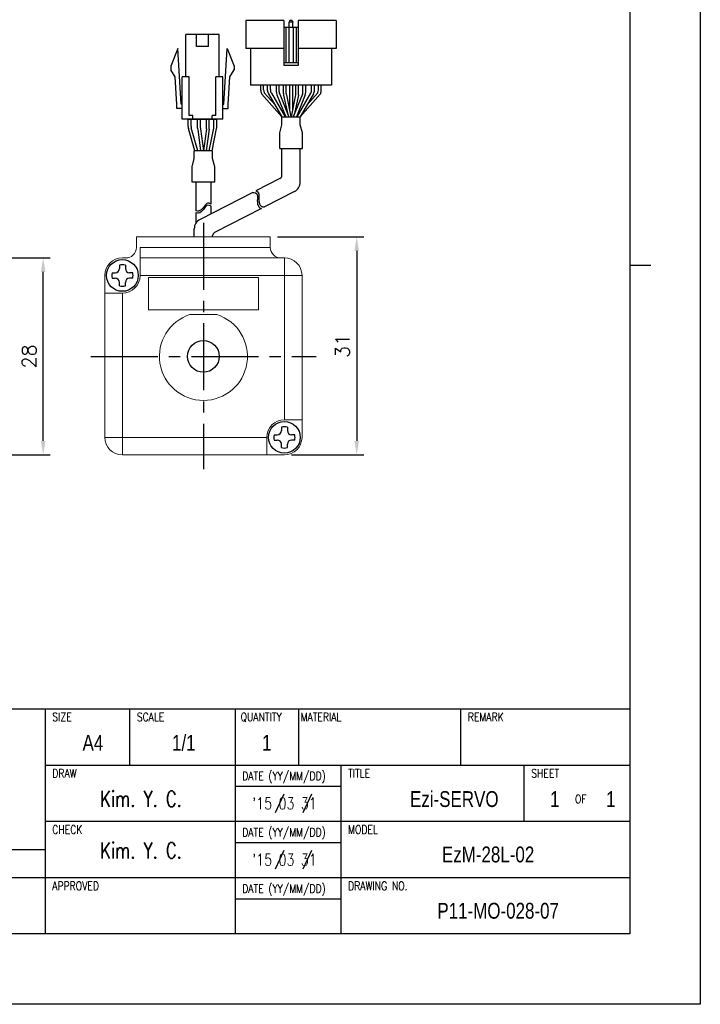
# Model space of a CAD drawing. Header units: millimetres. Extents: x 0 to 297, y 0 to 210.
# Tile 3 of 4: x 200 to 297, y 0 to 140. Entities that reach past the tile are written whole.
import ezdxf

# ---------------------------------------------------------------- set-up
doc = ezdxf.new("R2010")
doc.units = ezdxf.units.MM
doc.header["$PDSIZE"] = -1
doc.linetypes.add('CENTER2', pattern=[28.575, 19.05, -3.175, 3.175, -3.175])
doc.layers.add('DIM', color=3, linetype='Continuous')
doc.layers.add('SHEET', color=1, linetype='Continuous')
doc.styles.add('SHB', font='romans.shx', dxfattribs={"width": 0.75, "bigfont": 'whgtxt.shx'})
doc.styles.add('SHEET1', font='ROMANS.SHX', dxfattribs={"width": 0.8, "height": 3})
doc.styles.add('SHEET2', font='txt', dxfattribs={"width": 0.8, "height": 3})
doc.styles.get("Standard").update_dxf_attribs({"font": 'txt.shx', "bigfont": 'whgtxt.shx'})
doc.dimstyles.new('ISO-25', dxfattribs={"dimtxt": 2.5, "dimasz": 2.5, "dimexe": 1.25, "dimexo": 0.625, "dimtad": 1, "dimtxsty": 'Standard', "dimcen": 2.5, "dimadec": 0, "dimazin": 0, "dimtfac": 1, "dimtmove": 0, "dimatfit": 3, "dimfxl": 0, "dimarcsym": 0})

# ---------------------------------------------------------------- blocks, each defined once
blk = doc.blocks.new('*D17')
at = {"color": 8, "lineweight": -2}
for p, q in [((236.95, 109.05), (249.21, 109.05)), ((248.21, 107.05), (248.21, 80.05)), ((238.95, 78.05), (249.21, 78.05))]:
    blk.add_line(p, q, dxfattribs=at)
at = {"color": 8}
for points in [[(247.88, 107.05), (248.54, 107.05), (248.21, 109.05)], [(247.88, 80.05), (248.54, 80.05), (248.21, 78.05)]]:
    blk.add_solid(points, dxfattribs=at)
at = {"layer": 'Defpoints', "color": 0}
for p in [(235.95, 109.05), (237.95, 78.05), (248.21, 78.05)]:
    blk.add_point(p, dxfattribs=at)
at = {"color": 3, "insert": (246.21, 93.55), "char_height": 2, "attachment_point": 5, "rotation": 90}
blk.add_mtext('\\A1;31', dxfattribs=at)
blk = doc.blocks.new('*D55')
at = {"color": 8, "lineweight": -2}
for p, q in [((194.89, 106.05), (204.69, 106.05)), ((203.69, 80.05), (203.69, 104.05)), ((194.89, 78.05), (204.69, 78.05))]:
    blk.add_line(p, q, dxfattribs=at)
at = {"color": 8}
for points in [[(203.36, 104.05), (204.03, 104.05), (203.69, 106.05)], [(203.36, 80.05), (204.03, 80.05), (203.69, 78.05)]]:
    blk.add_solid(points, dxfattribs=at)
at = {"layer": 'Defpoints', "color": 0}
for p in [(193.89, 106.05), (203.69, 106.05), (193.89, 78.05)]:
    blk.add_point(p, dxfattribs=at)
at = {"color": 3, "insert": (201.69, 92.05), "char_height": 2, "attachment_point": 5, "rotation": 90}
blk.add_mtext('\\A1;28', dxfattribs=at)

msp = doc.modelspace()

# ---------------------------------------------------------------- linework, layer by layer
for p, q in [((232.4869, 139.7844), (232.4869, 135.7844)), ((237.8869, 139.7844), (232.4869, 139.7844)), ((237.8869, 139.7844), (237.8869, 133.3844)), ((239.8869, 138.7844), (237.8869, 138.7844)), ((238.1369, 138.7844), (238.1369, 133.7844)), ((238.5869, 138.7844), (238.5869, 133.7844)), ((238.7369, 139.7844), (238.6369, 139.5344)), ((238.6369, 138.7844), (238.6369, 139.5344)), ((239.1369, 139.5344), (238.6369, 139.5344)), ((239.0369, 139.7844), (238.7369, 139.7844)), ((239.0369, 139.7844), (239.1369, 139.5344)), ((239.1369, 138.7844), (239.1369, 139.5344)), ((239.1869, 138.7844), (239.1869, 133.7844)), ((239.6369, 138.7844), (239.6369, 133.7844)), ((239.8869, 139.7844), (239.8869, 133.3844)), ((223.9419, 131.7794), (223.9419, 137.7794)), ((225.4669, 136.0794), (225.4669, 137.7794)), ((227.1669, 136.0794), (227.1669, 137.7794)), ((228.6919, 131.7794), (228.6919, 137.7794)), ((222.8169, 135.7794), (221.8169, 133.2794)), ((223.2919, 127.8794), (222.8169, 135.7794)), ((229.3419, 127.8794), (229.8169, 135.7794)), ((229.8169, 135.7794), (230.8169, 133.2794)), ((237.8869, 135.7844), (232.4869, 135.7844)), ((233.1369, 135.7844), (233.1369, 130.5844)), ((245.2869, 135.7844), (239.8869, 135.7844)), ((244.6369, 135.7844), (244.6369, 130.5844)), ((221.8169, 133.2794), (221.8169, 132.7794)), ((230.8169, 133.2794), (230.8169, 132.7794)), ((239.8869, 133.7844), (237.8869, 133.7844)), ((239.8869, 133.3844), (237.8869, 133.3844)), ((222.4555, 131.7934), (221.8169, 132.7794)), ((222.693, 127.8434), (222.4555, 131.7934)), ((223.4419, 125.7794), (223.4419, 131.7794)), ((224.4419, 126.2794), (224.4419, 131.7794)), ((228.1919, 126.2794), (228.1919, 131.7794)), ((229.1919, 125.7794), (229.1919, 131.7794)), ((229.9409, 127.8434), (230.1784, 131.7934)), ((230.1784, 131.7934), (230.8169, 132.7794)), ((244.6369, 130.5844), (233.1369, 130.5844)), ((242.2073, 130.5844), (235.5573, 130.5844)), ((238.6823, 130.5844), (238.6823, 127.0259)), ((239.0823, 130.5844), (239.0823, 127.0259)), ((222.6919, 127.2794), (222.6919, 127.8794)), ((229.9419, 127.2794), (229.9419, 127.8794)), ((224.9419, 125.7794), (224.9419, 126.2794)), ((227.6919, 125.7794), (227.6919, 126.2794)), ((224.2888, 124.7203), (224.2888, 125.7794)), ((224.2888, 125.7794), (228.3451, 125.7794)), ((224.6888, 124.7757), (224.6888, 125.7794)), ((225.6359, 121.2794), (224.7264, 124.5042)), ((227.9451, 124.6802), (227.9451, 125.7794)), ((228.3451, 124.6395), (228.3451, 125.7794)), ((225.2203, 121.2794), (224.3264, 124.4489)), ((227.2681, 121.2794), (227.9247, 124.4792)), ((227.6764, 121.2794), (228.3247, 124.4385)), ((237.5869, 117.7844), (237.5869, 121.5922)), ((237.5869, 121.5922), (240.1869, 121.5922)), ((240.1869, 116.8063), (240.1869, 121.5922)), ((225.3724, 116.7872), (225.3724, 112.7584)), ((227.5224, 116.7872), (227.5224, 113.6663)), ((237.3149, 117.3394), (233.8686, 115.5739)), ((233.4547, 115.3618), (225.9635, 111.5241)), ((239.3708, 115.4713), (235.1147, 113.2909)), ((227.5224, 113.3791), (227.5224, 112.3228)), ((225.3724, 112.4712), (225.3724, 110.9793)), ((234.6868, 113.0717), (228.0194, 109.6561)), ((225.1474, 109.0481), (225.1474, 110.1891)), ((227.7474, 109.0481), (227.7474, 109.2111))]:
    msp.add_line(p, q)
at = {"color": 0}
for p, q in [((245.2869, 139.7844), (239.8869, 139.7844)), ((245.2869, 139.7844), (245.2869, 135.7844)), ((234.5976, 129.8117), (234.5976, 130.5844)), ((234.9976, 129.9202), (234.9976, 130.5844)), ((235.5573, 129.8478), (235.5573, 130.5844)), ((235.9573, 129.9563), (235.9573, 130.5844)), ((236.8073, 129.5875), (236.8073, 130.5844)), ((237.2073, 129.6646), (237.2073, 130.5844)), ((237.8073, 129.3944), (237.8073, 130.5844)), ((238.2073, 129.4164), (238.2073, 130.5844)), ((239.5573, 129.4164), (239.5573, 130.5844)), ((239.9573, 129.394), (239.9573, 130.5844)), ((240.5665, 129.6646), (240.5665, 130.5844)), ((240.9665, 129.5875), (240.9665, 130.5844)), ((241.8073, 129.9563), (241.8073, 130.5844)), ((242.2073, 129.8478), (242.2073, 130.5844)), ((242.7762, 129.9202), (242.7762, 130.5844)), ((243.1762, 129.8117), (243.1762, 130.5844)), ((235.6944, 129.3424), (237.6026, 126.0844)), ((236.0944, 129.4509), (238.0662, 126.0844)), ((236.8789, 129.2158), (238.1326, 126.0844)), ((237.2789, 129.2929), (238.5635, 126.0844)), ((240.4949, 129.2929), (239.2103, 126.0844)), ((240.8949, 129.2158), (239.6412, 126.0844)), ((241.6701, 129.4509), (239.6984, 126.0844)), ((242.0701, 129.3424), (240.1619, 126.0844)), ((237.587, 126.0844), (240.1866, 126.0844)), ((237.587, 124.9601), (237.587, 126.0844)), ((240.1866, 124.9601), (240.1866, 126.0844)), ((225.627, 124.4821), (225.627, 125.7794)), ((226.027, 124.5086), (226.027, 125.7794)), ((226.877, 124.5086), (226.877, 125.7794)), ((227.277, 124.4821), (227.277, 125.7794)), ((237.277, 123.7978), (237.587, 124.9601)), ((240.4968, 123.7971), (240.1866, 124.9601)), ((225.6357, 124.3503), (226.0439, 121.2794)), ((226.0357, 124.3768), (226.4475, 121.2794)), ((226.8683, 124.3768), (226.4565, 121.2794)), ((227.2683, 124.3503), (226.8601, 121.2794)), ((237.277, 121.5922), (237.277, 123.7978)), ((240.4968, 121.5922), (240.4968, 123.7971)), ((227.7473, 121.2794), (225.1476, 121.2794)), ((225.1476, 120.155), (225.1476, 121.2794)), ((227.7473, 120.155), (227.7473, 121.2794)), ((237.277, 121.5922), (240.4968, 121.5922)), ((224.8374, 118.9921), (225.1476, 120.155)), ((224.8374, 116.7872), (224.8374, 118.9921)), ((228.0573, 118.9927), (227.7473, 120.155)), ((228.0573, 116.7872), (228.0573, 118.9927)), ((228.0573, 116.7872), (224.8374, 116.7872)), ((233.4547, 115.3618), (233.606, 115.3495)), ((233.606, 115.3495), (233.8413, 115.2798)), ((233.8413, 115.2798), (234.0118, 115.153)), ((233.8686, 115.5739), (234.0444, 115.5218)), ((234.0118, 115.153), (234.0855, 115.0125)), ((234.0444, 115.5218), (234.2149, 115.395)), ((234.0855, 115.0125), (234.1176, 114.8405)), ((234.1176, 114.8405), (234.1218, 114.6448)), ((234.2149, 115.395), (234.2886, 115.2546)), ((234.2886, 115.2546), (234.3206, 115.0825)), ((234.3249, 114.8868), (234.3154, 114.6752)), ((234.3206, 115.0825), (234.3249, 114.8868)), ((226.5696, 113.3699), (226.4475, 113.2113)), ((226.6866, 113.5229), (226.5696, 113.3699)), ((226.804, 113.6566), (226.6866, 113.5229)), ((226.804, 113.3694), (226.6866, 113.2356)), ((226.9268, 113.7577), (226.804, 113.6566)), ((226.9268, 113.4705), (226.804, 113.3694)), ((227.0602, 113.8125), (226.9268, 113.7577)), ((227.0602, 113.5252), (226.9268, 113.4705)), ((227.253, 113.8011), (227.0602, 113.8125)), ((227.253, 113.5139), (227.0602, 113.5252)), ((227.4577, 113.7122), (227.253, 113.8011)), ((227.4577, 113.425), (227.253, 113.5139)), ((227.5224, 113.6663), (227.4577, 113.7122)), ((227.5224, 113.3791), (227.4577, 113.425)), ((234.1123, 114.4332), (234.1031, 114.2132)), ((234.1031, 114.2132), (234.1084, 113.9544)), ((234.1084, 113.9544), (234.1398, 113.7072)), ((234.1218, 114.6448), (234.1123, 114.4332)), ((234.1398, 113.7072), (234.2031, 113.484)), ((234.2031, 113.484), (234.3049, 113.2969)), ((234.3154, 114.6752), (234.3062, 114.4552)), ((234.3062, 114.4552), (234.3115, 114.1965)), ((234.3115, 114.1965), (234.3429, 113.9492)), ((234.3429, 113.9492), (234.4062, 113.726)), ((234.4062, 113.726), (234.508, 113.539)), ((234.508, 113.539), (234.6545, 113.4004)), ((234.6545, 113.4004), (234.8192, 113.3267)), ((234.8192, 113.3267), (235.0095, 113.292)), ((225.4307, 112.7252), (225.3724, 112.7584)), ((225.4307, 112.4379), (225.3724, 112.4712)), ((225.5885, 112.6803), (225.4307, 112.7252)), ((225.5885, 112.3931), (225.4307, 112.4379)), ((225.7715, 112.6912), (225.5885, 112.6803)), ((225.7715, 112.4039), (225.5885, 112.3931)), ((225.9517, 112.762), (225.7715, 112.6912)), ((225.9517, 112.4747), (225.7715, 112.4039)), ((226.1262, 112.8804), (225.9517, 112.762)), ((226.1262, 112.5931), (225.9517, 112.4747)), ((226.2925, 113.0342), (226.1262, 112.8804)), ((226.2925, 112.747), (226.1262, 112.5931)), ((226.4475, 113.2113), (226.2925, 113.0342)), ((226.4475, 112.9241), (226.2925, 112.747)), ((226.5696, 113.0827), (226.4475, 112.9241)), ((226.6866, 113.2356), (226.5696, 113.0827)), ((234.3049, 113.2969), (234.4515, 113.1583)), ((234.4515, 113.1583), (234.6161, 113.0846)), ((234.6161, 113.0846), (234.6868, 113.0717)), ((235.0095, 113.292), (235.1147, 113.2909))]:
    msp.add_line(p, q, dxfattribs=at)
at = {"color": 1, "linetype": 'CENTER2', "ltscale": 0.5}
for p, q in [((226.4474, 111.0481), (226.4474, 76.0481)), ((210.4474, 92.0481), (242.4474, 92.0481))]:
    msp.add_line(p, q, dxfattribs=at)
at = {"color": 7, "linetype": 'Continuous', "lineweight": 15}
for p, q in [((216.9474, 107.5481), (216.9474, 109.0481)), ((216.9474, 109.0481), (235.9474, 109.0481)), ((235.9474, 109.0481), (235.9474, 107.5481)), ((217.4474, 107.5481), (235.9474, 107.5481)), ((217.4474, 106.0481), (217.4474, 107.5481)), ((215.4474, 106.0481), (214.9474, 106.0481)), ((217.4474, 103.5481), (217.4474, 106.0481)), ((217.4474, 106.0481), (237.9474, 106.0481)), ((237.9474, 106.0481), (237.9474, 103.5481)), ((212.4474, 103.5481), (212.4474, 101.0481)), ((237.9474, 103.5481), (217.4474, 103.5481)), ((237.9474, 83.0481), (237.9474, 103.5481)), ((240.4474, 103.5481), (237.9474, 103.5481)), ((240.4474, 103.5481), (240.4474, 83.0481)), ((234.2474, 103.2481), (218.6474, 103.2481)), ((218.6474, 103.2481), (218.6474, 98.6481)), ((234.2474, 98.6481), (234.2474, 103.2481)), ((212.4474, 80.5481), (212.4474, 101.0481)), ((212.4474, 101.0481), (214.9474, 101.0481)), ((214.9474, 101.0481), (214.9474, 80.5481)), ((218.6474, 98.6481), (234.2474, 98.6481)), ((228.3605, 97.9981), (224.5343, 97.9981)), ((240.4474, 83.0481), (237.9474, 83.0481)), ((240.4474, 80.5481), (240.4474, 83.0481)), ((214.9474, 80.5481), (212.4474, 80.5481)), ((214.9474, 80.5481), (235.4474, 80.5481)), ((214.9474, 80.5481), (214.9474, 78.0481)), ((235.4474, 80.5481), (235.4474, 78.0481)), ((235.4474, 78.0481), (214.9474, 78.0481)), ((235.4474, 78.0481), (237.9474, 78.0481))]:
    msp.add_line(p, q, dxfattribs=at)
at = {"color": 0, "linetype": 'ByBlock'}
for p, q in [((214.5312, 105.0023), (214.5312, 104.5342)), ((215.3635, 105.0023), (215.3635, 104.5342)), ((213.4828, 103.9261), (213.9231, 103.9261)), ((216.4119, 103.9261), (215.9717, 103.9261)), ((213.4828, 103.1702), (213.9231, 103.1702)), ((214.5312, 102.094), (214.5312, 102.5621)), ((215.3635, 102.094), (215.3635, 102.5621)), ((216.4119, 103.1702), (215.9717, 103.1702)), ((237.5312, 82.0023), (237.5312, 81.5342)), ((238.3635, 82.0023), (238.3635, 81.5342)), ((236.4828, 80.9261), (236.9231, 80.9261)), ((236.4828, 80.1702), (236.9231, 80.1702)), ((239.4119, 80.9261), (238.9717, 80.9261)), ((239.4119, 80.1702), (238.9717, 80.1702)), ((237.5312, 79.094), (237.5312, 79.5621)), ((238.3635, 79.094), (238.3635, 79.5621))]:
    msp.add_line(p, q, dxfattribs=at)
at = {"color": 4}
msp.add_line((287, 105), (290, 105), dxfattribs=at)
at = {"color": 6}
msp.add_lwpolyline([(0, 210), (297, 210), (297, 0), (0, 0)], close=True, dxfattribs=at)
at = {"color": 4}
msp.add_lwpolyline([(10, 200), (287, 200), (287, 10), (10, 10)], close=True, dxfattribs=at)
for points in [[(228.6919, 137.7794), (223.9419, 137.7794)], [(227.1669, 136.0794), (225.4669, 136.0794)], [(224.4419, 131.7794), (223.4419, 131.7794)], [(229.1919, 131.7794), (228.1919, 131.7794)], [(223.4419, 127.8794), (223.2919, 127.8794)], [(229.1919, 127.8794), (229.3419, 127.8794)], [(223.4419, 127.2794), (222.6919, 127.2794)], [(223.4419, 127.2794), (222.6919, 127.2794)], [(223.4419, 127.2794), (222.6919, 127.2794)], [(223.4419, 127.2794), (222.6919, 127.2794)], [(224.9419, 126.2794), (224.4419, 126.2794)], [(228.1919, 126.2794), (227.6919, 126.2794)], [(229.1919, 127.2794), (229.9419, 127.2794)], [(229.1919, 127.2794), (229.9419, 127.2794)], [(229.1919, 125.7794), (223.4419, 125.7794)]]:
    msp.add_lwpolyline(points)
for centre in [(214.9474, 103.5481), (226.4474, 92.0481), (237.9474, 80.5481)]:
    msp.add_circle(centre, 2.25)
at = {"color": 0}
for centre, start, end in [((235.5976, 129.8117), 180, 210.358277), ((235.9976, 129.9202), 180, 203.791628), ((236.5573, 129.8478), 180, 210.358277), ((236.9573, 129.9563), 180, 210.358277), ((237.8073, 129.5875), 180, 201.819991), ((238.2073, 129.6646), 180, 201.819991), ((239.5665, 129.6646), 338.180008, 359.999999), ((239.9665, 129.5875), 338.180008, 359.999999), ((240.8073, 129.9563), 329.641723, 0), ((241.2073, 129.8478), 329.641723, 0), ((241.7762, 129.9202), 336.208372, 0), ((242.1762, 129.8117), 329.641723, 0), ((227.027, 124.5086), 180, 187.571875), ((225.877, 124.5086), 352.428125, 0), ((226.627, 124.4821), 180, 187.571875), ((226.277, 124.4821), 352.428125, 0)]:
    msp.add_arc(centre, 1, start, end, dxfattribs=at)
for centre, radius, start, end in [((238.8073, 129.3944), 1, 180, 192.243597), ((239.2073, 129.4164), 1, 180, 191.729285), ((238.5573, 129.4164), 1, 348.270715, 0), ((238.9573, 129.394), 1, 347.81127, 0), ((225.2888, 124.7203), 1, 180, 195.750963), ((225.6888, 124.7757), 1, 180, 195.750963), ((226.9451, 124.6802), 1, 348.404564, 0), ((227.3451, 124.6395), 1, 348.404564, 0), ((237.0869, 117.7844), 0.5, 297.12575, 360), ((238.6869, 116.8063), 1.5, 297.12575, 360), ((226.6474, 110.1891), 1.5, 117.12575, 180), ((228.2474, 109.2111), 0.5, 117.12575, 180)]:
    msp.add_arc(centre, radius, start, end)
at = {"color": 7, "linetype": 'Continuous', "lineweight": 15}
for centre, radius, start, end in [((215.4474, 107.5481), 1.5, 270, 311.810315), ((215.4474, 107.5481), 1.5, 311.810315, 0), ((237.4474, 107.5481), 1.5, 180, 270), ((214.9474, 103.5481), 2.5, 90, 180), ((237.9474, 103.5481), 2.5, 0, 90), ((214.9474, 103.5481), 2.5, 270, 0), ((226.4474, 92.0481), 6.25, 107.824236, 72.175764), ((237.9474, 80.5481), 2.5, 90, 180), ((214.9474, 80.5481), 2.5, 180, 270), ((237.9474, 80.5481), 2.5, 270, 0)]:
    msp.add_arc(centre, radius, start, end, dxfattribs=at)
at = {"color": 0, "linetype": 'ByBlock'}
for centre, radius, start, end in [((214.9474, 103.5481), 1.5125, 74.029351, 105.970649), ((214.9474, 103.5481), 1.5125, 165.529572, 194.470428), ((213.9231, 104.5342), 0.6081, 270, 0), ((215.9717, 104.5342), 0.6081, 180, 270), ((214.9474, 103.5481), 1.5125, 345.529572, 14.470428), ((213.9231, 102.5621), 0.6081, 0, 90), ((215.9717, 102.5621), 0.6081, 90, 180), ((214.9474, 103.5481), 1.5125, 254.029351, 285.970649), ((236.9231, 81.5342), 0.6081, 270, 0), ((237.9474, 80.5481), 1.5125, 74.029351, 105.970649), ((238.9717, 81.5342), 0.6081, 180, 270), ((237.9474, 80.5481), 1.5125, 165.529572, 194.470428), ((236.9231, 79.5621), 0.6081, 0, 90), ((238.9717, 79.5621), 0.6081, 90, 180), ((237.9474, 80.5481), 1.5125, 345.529572, 14.470428), ((237.9474, 80.5481), 1.5125, 254.029351, 285.970649)]:
    msp.add_arc(centre, radius, start, end, dxfattribs=at)
at = {"layer": 'DIM', "color": 0}
for p, q in [((234.7347, 129.3063), (237.5872, 126.0844)), ((235.0826, 129.5168), (236.6158, 127.785)), ((237.83, 129.1824), (238.4298, 126.4183)), ((238.2281, 129.2131), (238.8777, 126.0844)), ((239.5364, 129.2131), (238.8868, 126.0844)), ((239.9347, 129.1828), (239.3301, 126.3837)), ((243.0391, 129.3063), (240.1866, 126.0844)), ((242.6912, 129.5168), (241.158, 127.785))]:
    msp.add_line(p, q, dxfattribs=at)
at = {"layer": 'SHEET', "color": 7}
for p, q in [((159, 42), (287, 42)), ((204, 42), (204, 10)), ((159, 22), (204, 22))]:
    msp.add_line(p, q, dxfattribs=at)
at = {"layer": 'SHEET'}
for p, q in [((216, 34), (216, 42)), ((231, 10), (231, 42)), ((240, 34), (240, 42)), ((263, 34), (263, 42)), ((204, 34), (287, 34)), ((246, 10), (246, 34)), ((272, 26), (272, 34)), ((231, 31), (246, 31)), ((237.8801, 29.8615), (236.6289, 27.2039)), ((241.7992, 29.8574), (240.5481, 27.1998)), ((204, 26), (287, 26)), ((231, 23), (246, 23)), ((237.8801, 21.8615), (236.6289, 19.2039)), ((241.7992, 21.8574), (240.5481, 19.1998)), ((159, 18), (287, 18)), ((231, 15), (246, 15))]:
    msp.add_line(p, q, dxfattribs=at)

# ---------------------------------------------------------------- texts
at = {"layer": 'DIM', "color": 3, "style": 'SHB', "width": 0.75}
for p in [(211.8051, 28.064), (211.8051, 20.7363)]:
    msp.add_text('Kim. Y. C.', height=2.25, dxfattribs=at).set_placement(p)
at = {"layer": 'SHEET', "style": 'SHEET1', "width": 0.8}
for s, p in [('SIZE', (204.9897, 40.2302)), ('SCALE', (216.9897, 40.2302)), ('QUANTITY', (231.7296, 40.2302)), ('MATERIAL', (240.2397, 40.2302)), ('REMARK', (263.9897, 40.2302)), ('DRAW', (204.9897, 32.2302)), ('DATE (YY/MM/DD)', (231.9639, 31.8409)), ('TITLE', (246.9897, 32.2302)), ('SHEET', (272.9897, 32.2302)), ('OF', (279.2077, 28.5546)), ('CHECK', (204.9897, 24.2302)), ('MODEL', (246.9897, 24.2302)), ('DATE (YY/MM/DD)', (231.9639, 23.8409)), ('APPROVED', (204.9897, 16.2302)), ('DATE (YY/MM/DD)', (231.9639, 15.8409)), ('DRAWING NO.', (246.9897, 16.2302))]:
    msp.add_text(s, height=1.2, dxfattribs=at).set_placement(p)
at = {"layer": 'SHEET', "color": 7, "style": 'SHEET2', "width": 0.8}
for s, p in [('A4', (209.2863, 36.034)), ('1/1', (221.9959, 36.034)), ('1', (234.7766, 36.034)), ('Ezi-SERVO', (255.7838, 28.034)), ('1', (275.6812, 28.034)), ('1', (283.6392, 28.034)), ('EzM-28L-02', (260.313, 20.1668)), ('P11-MO-028-07', (259.6712, 12.1668))]:
    msp.add_text(s, height=2.25, dxfattribs=at).set_placement(p)
at = {"layer": 'SHEET', "color": 3, "style": 'SHEET1', "width": 0.8}
for p in [(233.3819, 27.7103), (233.3819, 19.7103)]:
    msp.add_text("'15 03 31", height=1.65, dxfattribs=at).set_placement(p)

# ---------------------------------------------------------------- dimensions: what is measured, and where the dimension line sits
for base, p1, p2, override, picture, middle in [((248.21, 78.0481), (235.9474, 109.0481), (237.9474, 78.0481), {"dimtxt": 2, "dimasz": 2, "dimexe": 1, "dimexo": 1, "dimgap": 1, "dimdec": 3, "dimzin": 9, "dimdsep": 46, "dimcen": 0, "dimclrd": 8, "dimclre": 8, "dimclrt": 3, "dimadec": 3, "dimazin": 2, "dimtol": 0, "dimlim": 0, "dimtp": 1, "dimtm": 1, "dimtdec": 3, "dimfxl": 0.6, "dimtolj": 1, "dimtzin": 9, "dimarcsym": 1}, '*D17', (246.21, 93.5481)), ((203.6941, 106.0481), (193.8876, 78.0481), (193.8876, 106.0481), {"dimtxt": 2, "dimasz": 2, "dimexe": 1, "dimexo": 1, "dimgap": 1, "dimdec": 3, "dimzin": 9, "dimdsep": 46, "dimcen": 0, "dimclrd": 8, "dimclre": 8, "dimclrt": 3, "dimadec": 3, "dimazin": 2, "dimtdec": 3, "dimfxl": 0.6, "dimtolj": 1, "dimtzin": 1, "dimarcsym": 1}, '*D55', (201.6941, 92.0481))]:
    dim = msp.add_linear_dim(base=base, p1=p1, p2=p2, angle=90, dimstyle='ISO-25', override=override)
    dim.commit()
    dim.dimension.update_dxf_attribs({"geometry": picture, "text_midpoint": middle})

doc.saveas('drawing.dxf')
